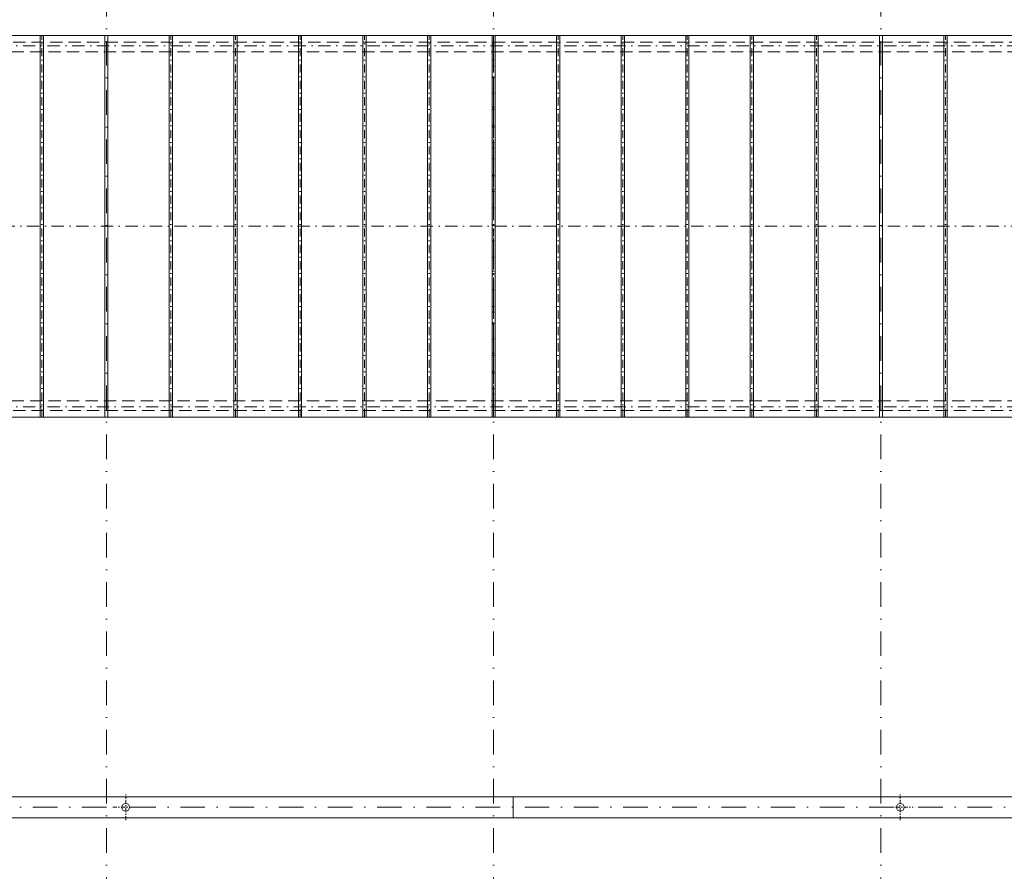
# Model space of a CAD drawing. Header units: millimetres. Extents: x -916886 to 3713765, y -2985421 to 1675785.
# Tile 115 of 256: x 28658 to 43911, y 212309 to 225501. Entities that reach past the tile are written whole.
import ezdxf

# ---------------------------------------------------------------- set-up
doc = ezdxf.new("R2010")
doc.units = ezdxf.units.MM
for name, pattern in [('CENTERX2', [101.6, 63.5, -12.7, 12.7, -12.7]), ('DASHDOT', [25.4, 12.7, -6.35, 0, -6.35]), ('ČÁRKOVANÁ', [19.05, 12.7, -6.35])]:
    doc.linetypes.add(name, pattern=pattern)
doc.layers.add('A99_N_kce-pohl', color=1, linetype='Continuous', lineweight=9)
doc.layers.add('A99_S_osy', color=1, linetype='CENTERX2', lineweight=5)

msp = doc.modelspace()

# ---------------------------------------------------------------- linework, layer by layer
at = {"layer": 'A99_N_kce-pohl', "color": 7, "linetype": 'Continuous', "lineweight": 9}
for p, q in [((28975, 219345), (28975, 225255)), ((29025, 219345), (29025, 225255)), ((29975, 219345), (29975, 225255)), ((30025, 219345), (30025, 225255)), ((30975, 219345), (30975, 225255)), ((31025, 219345), (31025, 225255)), ((31975, 219345), (31975, 225255)), ((32025, 219345), (32025, 225255)), ((32975, 219345), (32975, 225255)), ((33025, 219345), (33025, 225255)), ((33975, 219345), (33975, 225255)), ((34025, 219345), (34025, 225255)), ((34975, 219345), (34975, 225255)), ((35025, 219345), (35025, 225255)), ((35975, 219345), (35975, 225255)), ((36025, 219345), (36025, 225255)), ((36975, 219345), (36975, 225255)), ((37025, 219345), (37025, 225255)), ((37975, 219345), (37975, 225255)), ((38025, 219345), (38025, 225255)), ((38975, 219345), (38975, 225255)), ((39025, 219345), (39025, 225255)), ((39975, 219345), (39975, 225255)), ((40025, 219345), (40025, 225255)), ((40975, 219345), (40975, 225255)), ((41025, 219345), (41025, 225255)), ((41975, 219345), (41975, 225255)), ((42025, 219345), (42025, 225255)), ((42975, 219345), (42975, 225255)), ((43025, 219345), (43025, 225255))]:
    msp.add_line(p, q, dxfattribs=at)
at = {"layer": 'A99_N_kce-pohl', "color": 7, "linetype": 'ČÁRKOVANÁ', "lineweight": 9, "ltscale": 15}
for points in [[(132760, 225155), (11790, 225155)], [(132450, 225005.3), (12100, 225005.3)], [(132450, 219594.7), (12100, 219594.7)], [(132760, 219445), (11790, 219445)]]:
    msp.add_lwpolyline(points, dxfattribs=at)
at = {"layer": 'A99_N_kce-pohl', "color": 7, "linetype": 'Continuous', "lineweight": 9}
msp.add_lwpolyline([(11930, 225255), (132620, 225255), (132620, 219345), (11930, 219345)], close=True, dxfattribs=at)
for points in [[(28975, 222675), (28975, 222495)], [(29025, 222675), (29025, 222495)], [(29975, 222675), (29975, 222495)], [(30025, 222675), (30025, 222495)], [(30975, 222675), (30975, 222495)], [(31025, 222675), (31025, 222495)], [(31975, 222675), (31975, 222495)], [(32025, 222675), (32025, 222495)], [(32975, 222675), (32975, 222495)], [(33025, 222675), (33025, 222495)], [(33975, 222675), (33975, 222495)], [(34025, 222675), (34025, 222495)], [(34975, 222675), (34975, 222495)], [(35025, 222675), (35025, 222495)], [(35975, 222675), (35975, 222495)], [(36025, 222675), (36025, 222495)], [(36975, 222675), (36975, 222495)], [(37025, 222675), (37025, 222495)], [(37975, 222675), (37975, 222495)], [(38025, 222675), (38025, 222495)], [(38975, 222675), (38975, 222495)], [(39025, 222675), (39025, 222495)], [(39975, 222675), (39975, 222495)], [(40025, 222675), (40025, 222495)], [(40975, 222675), (40975, 222495)], [(41025, 222675), (41025, 222495)], [(41975, 222675), (41975, 222495)], [(42025, 222675), (42025, 222495)], [(42975, 222675), (42975, 222495)], [(43025, 222675), (43025, 222495)]]:
    msp.add_lwpolyline(points, dxfattribs=at)
at = {"layer": 'A99_N_kce-pohl', "color": 7, "linetype": 'Continuous', "ltscale": 25}
msp.add_lwpolyline([(150690, 213135), (150690, 213465), (6000, 213465), (6000, 213135)], close=True, dxfattribs=at)
at = {"layer": 'A99_N_kce-pohl', "color": 7, "linetype": 'DASHDOT', "lineweight": 5, "ltscale": 5}
for points in [[(30300, 213100), (30300, 213500)], [(42300, 213100), (42300, 213500)], [(30100, 213300), (30500, 213300)], [(42100, 213300), (42500, 213300)]]:
    msp.add_lwpolyline(points, dxfattribs=at)
at = {"layer": 'A99_N_kce-pohl', "color": 7, "linetype": 'Continuous', "lineweight": 5}
msp.add_lwpolyline([(36300, 213135), (36300, 213465)], dxfattribs=at)
msp.add_lwpolyline([(36300, 213135), (36300, 213465)], dxfattribs=at)
at = {"layer": 'A99_N_kce-pohl', "color": 7, "linetype": 'Continuous'}
for centre in [(30300, 213300), (42300, 213300)]:
    msp.add_circle(centre, 60, dxfattribs=at)
at = {"layer": 'A99_S_osy', "linetype": 'DASHDOT', "lineweight": 5, "ltscale": 10}
for p, q in [((29000, 219345), (29000, 225255)), ((31000, 219345), (31000, 225255)), ((32000, 219345), (32000, 225255)), ((33000, 219345), (33000, 225255)), ((34000, 219345), (34000, 225255)), ((35000, 219345), (35000, 225255)), ((36000, 219345), (36000, 225255)), ((37000, 219345), (37000, 225255)), ((38000, 219345), (38000, 225255)), ((39000, 219345), (39000, 225255)), ((40000, 219345), (40000, 225255)), ((41000, 219345), (41000, 225255)), ((43000, 219345), (43000, 225255))]:
    msp.add_line(p, q, dxfattribs=at)
at = {"layer": 'A99_S_osy', "linetype": 'DASHDOT', "lineweight": 5, "ltscale": 25}
msp.add_line((36000, 225255), (36000, 219345), dxfattribs=at)
at = {"layer": 'A99_S_osy', "linetype": 'DASHDOT', "lineweight": 5, "ltscale": 30}
for points in [[(30000, 264800), (30000, 146890)], [(36000, 264800), (36000, 176462.5)], [(42000, 264800), (42000, 146890)], [(179375, 213300), (4375, 213300)]]:
    msp.add_lwpolyline(points, dxfattribs=at)
at = {"layer": 'A99_S_osy', "linetype": 'DASHDOT', "lineweight": 5, "ltscale": 15}
for points in [[(132940, 225095), (11865, 225095)], [(132620, 222300), (11930, 222300)], [(132940, 219505), (11865, 219505)]]:
    msp.add_lwpolyline(points, dxfattribs=at)

doc.saveas('drawing.dxf')
